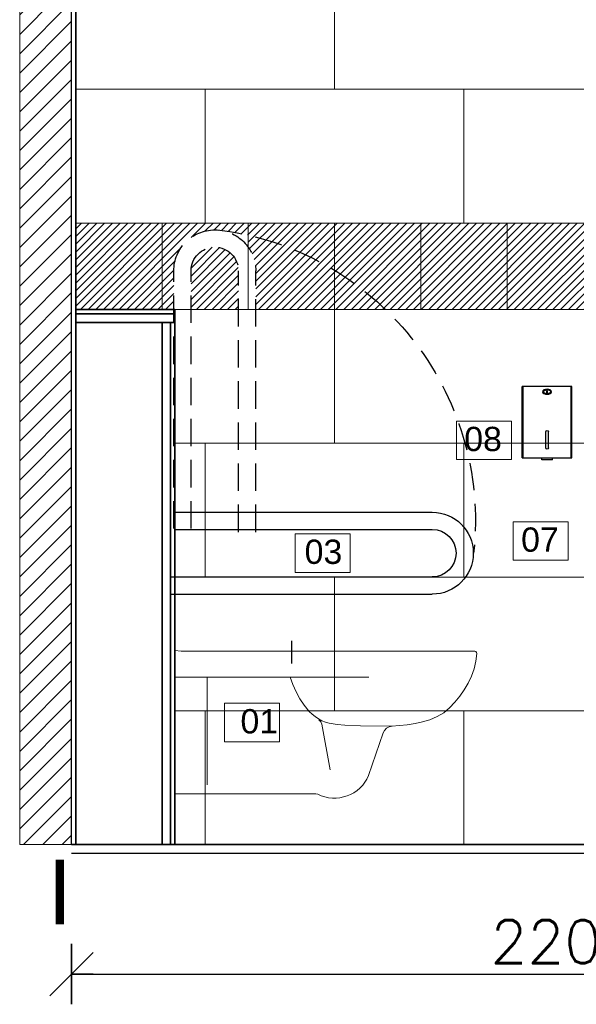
# Model space of a CAD drawing. Header units: millimetres. Extents: x 15214 to 140083, y -437840 to -79279.
# Tile 18 of 64: x 36103 to 36232, y -198043 to -197814. Entities that reach past the tile are written whole.
import ezdxf

# ---------------------------------------------------------------- set-up
doc = ezdxf.new("R2010")
doc.units = ezdxf.units.MM
doc.linetypes.add('CACHE', pattern=[9.525, 6.35, -3.175])
doc.layers.get('0').update_dxf_attribs({"lineweight": 0})
for name, color, linetype in [('0-wypos-sanitarne', 1, 'Continuous'), ('AS_ opisy', 7, 'Continuous'), ('C-wypos-sanitarne', 1, 'Continuous')]:
    doc.layers.add(name, color=color, linetype=linetype)
for name, color, linetype, lineweight in [('0-ZABUDOWA GK-MDF', 54, 'Continuous', 35), ('0_LEGENDA', 253, 'Continuous', 13), ('1_POSADZKA PODZIAŁY', 151, 'Continuous', 0), ('1_PŁYTKI KOLOR', 7, 'Continuous', 0), ('A_wymiary', 7, 'Continuous', 5), ('Hatch', 4, 'Continuous', 5), ('Istn-sciany', 3, 'Continuous', 30), ('Sciany', 2, 'Continuous', 35), ('WYMIAROWANIE', 1, 'Continuous', 13)]:
    doc.layers.add(name, color=color, linetype=linetype, lineweight=lineweight)
doc.styles.add('ROMANS07', font='arial.ttf')
doc.styles.add('TXT', font='simplex.shx')
doc.dimstyles.new('DIM50', dxfattribs={"dimscale": 5, "dimtxt": 2, "dimasz": 1, "dimexe": 0, "dimexo": 0, "dimgap": 0.5, "dimtad": 1, "dimdec": 4, "dimrnd": 0.5, "dimdsep": 46, "dimtxsty": 'TXT', "dimblk": 'TICK1', "dimblk1": 'TICK1', "dimblk2": 'TICK1', "dimsah": 1, "dimcen": 0, "dimse1": 1, "dimse2": 1, "dimclrd": 1, "dimclre": 7, "dimclrt": 9, "dimadec": 0, "dimazin": 0, "dimtfac": 1, "dimtdec": 4, "dimtmove": 2, "dimatfit": 3, "dimldrblk": 'TICK1', "dimfxl": 1, "dimtolj": 1, "dimarcsym": 0})
pattern_1 = [(0, (0, 0), (0, 6.985), [5.08, -1.905]), (90, (0, 0), (-6.985, 4e-16), [5.08, -1.905])]

# ---------------------------------------------------------------- blocks, each defined once
blk = doc.blocks.new('TICK1')
at = {"color": 0}
for p, q in [((0, -1.4), (0, 1.4)), ((0, 0), (-1, 0))]:
    blk.add_line(p, q, dxfattribs=at)
at = {"color": 2}
blk.add_line((-1, -1), (1, 1), dxfattribs=at)
blk = doc.blocks.new('*D1458')
at = {"layer": 'DEFPOINTS', "color": 0, "transparency": 16777216}
for p in [(36114.9, -198005.57), (36334.9, -198005.57), (36334.9, -198035.57)]:
    blk.add_point(p, dxfattribs=at)
at = {"layer": 'Sciany', "color": 1, "lineweight": -2, "transparency": 16777216}
blk.add_line((36119.9, -198035.57), (36329.9, -198035.57), dxfattribs=at)
at = {"layer": 'Sciany', "color": 1, "lineweight": -2, "transparency": 16777216, "xscale": 5, "yscale": 5, "zscale": 5, "rotation": 180}
blk.add_blockref('TICK1', (36114.9, -198035.57), dxfattribs=at)
at = {"layer": 'Sciany', "color": 1, "lineweight": -2, "transparency": 16777216, "xscale": 5, "yscale": 5, "zscale": 5}
blk.add_blockref('TICK1', (36334.9, -198035.57), dxfattribs=at)
at = {"layer": 'Sciany', "color": 9, "transparency": 16777216, "insert": (36224.9, -198028.07), "char_height": 10, "attachment_point": 5, "style": 'TXT'}
blk.add_mtext('\\A1;220', dxfattribs=at)
blk = doc.blocks.new('A$C36bd8cf4')
at = {"layer": '1_POSADZKA PODZIAŁY'}
h = blk.add_hatch(dxfattribs=at)
h.set_pattern_fill('ANGLE', color=256)
h.set_pattern_definition(pattern_1)
h.paths.add_polyline_path([(0.4829, -0.1913), (0.486, -0.1853), (0.4909, -0.1804), (0.4969, -0.1769), (0.5035, -0.1752), (0.4304, -0.1748), (0.3941, -0.1734), (0.3759, -0.1717), (0.3577, -0.1685), (0.349, -0.1661), (0.3406, -0.1629), (0.3325, -0.1584), (0.3252, -0.1535), (0.3178, -0.1475), (0.3115, -0.1413), (0.3, -0.1269), (0.2899, -0.1119), (0.2811, -0.0958), (0.2734, -0.0794), (0.2675, -0.0622), (0, -0.0622), (0, -0.3322), (0.3269, -0.3322), (0.3311, -0.3332), (0.3392, -0.3367), (0.3476, -0.3395), (0.3563, -0.3413), (0.365, -0.342), (0.3738, -0.342), (0.3825, -0.3413), (0.3909, -0.3395), (0.3993, -0.3371), (0.4073, -0.3339), (0.415, -0.3297), (0.4224, -0.3248), (0.429, -0.3189), (0.4353, -0.3126), (0.4406, -0.3056), (0.4451, -0.2982), (0.4486, -0.2902)])
h.paths.add_polyline_path([(0.6706, -0.0913), (0.6797, -0.0759), (0.6874, -0.0598), (0.6934, -0.0427), (0.6976, -0.0252), (0.7, -0.0073), (0.6993, -0.0049), (0.6976, -0.0028), (0.6951, -0.0021), (0.0297, -0.0021), (0.0147, -0.0017), (0, 0), (0, -0.0622), (0.2675, -0.0622), (0.2734, -0.0794), (0.2811, -0.0958), (0.2899, -0.1119), (0.3, -0.1269), (0.3115, -0.1413), (0.3178, -0.1475), (0.3252, -0.1535), (0.3325, -0.1584), (0.3406, -0.1629), (0.349, -0.1661), (0.3577, -0.1685), (0.3759, -0.1717), (0.3941, -0.1734), (0.4304, -0.1748), (0.5031, -0.1752), (0.5388, -0.1724), (0.5566, -0.1696), (0.5741, -0.1657), (0.5913, -0.1608), (0.6077, -0.1535), (0.6231, -0.1444), (0.6367, -0.1332), (0.6489, -0.1199), (0.6605, -0.1063)])
h = blk.add_hatch(dxfattribs=at)
h.set_pattern_fill('ANGLE', color=256)
h.set_pattern_definition(pattern_1)
h.paths.add_polyline_path([(0.6797, -0.0759), (0.6874, -0.0598), (0.6934, -0.0427), (0.6976, -0.0252), (0.7, -0.0073), (0.6993, -0.0049), (0.6976, -0.0028), (0.6951, -0.0021), (0.0297, -0.0021), (0.0147, -0.0017), (0, 0), (0, -0.0622), (0.2675, -0.0622), (0.2734, -0.0794), (0.2811, -0.0958), (0.2899, -0.1119), (0.3, -0.1269), (0.3115, -0.1413), (0.3178, -0.1475), (0.3252, -0.1535), (0.3325, -0.1584), (0.3406, -0.1629), (0.349, -0.1661), (0.3577, -0.1685), (0.3759, -0.1717), (0.3941, -0.1734), (0.4304, -0.1748), (0.5031, -0.1752), (0.5388, -0.1724), (0.5566, -0.1696), (0.5741, -0.1657), (0.5913, -0.1608), (0.6077, -0.1535), (0.6231, -0.1444), (0.6367, -0.1332), (0.6489, -0.1199), (0.6605, -0.1063), (0.6706, -0.0913)])
at = {"lineweight": 0}
for points in [[(0, -0.3322), (0, 0), (0.0147, -0.0017), (0.0297, -0.0021)], [(0.5031, -0.1752), (0.5388, -0.1724), (0.5566, -0.1696), (0.5741, -0.1657), (0.5913, -0.1608), (0.6077, -0.1535), (0.6231, -0.1444), (0.6367, -0.1332), (0.6489, -0.1199), (0.6605, -0.1063), (0.6706, -0.0913), (0.6797, -0.0759), (0.6874, -0.0598), (0.6934, -0.0427), (0.6976, -0.0252), (0.7, -0.0073), (0.6993, -0.0049), (0.6976, -0.0028), (0.6951, -0.0021), (0.0297, -0.0021)], [(0.4493, -0.0622), (0, -0.0622)], [(0.0748, -0.0622), (0.0748, -0.3112)], [(0.2675, -0.0622), (0.2734, -0.0794), (0.2811, -0.0958), (0.2899, -0.1119), (0.3, -0.1269), (0.3115, -0.1413), (0.3178, -0.1475), (0.3252, -0.1535), (0.3325, -0.1584), (0.3406, -0.1629), (0.349, -0.1661), (0.3577, -0.1685), (0.3759, -0.1717), (0.3941, -0.1734), (0.4304, -0.1748), (0.5031, -0.1752)], [(0.3336, -0.1605), (0.3381, -0.1654), (0.3409, -0.1713), (0.3601, -0.2769)], [(0.5035, -0.1752), (0.4969, -0.1769), (0.4909, -0.1804), (0.486, -0.1853), (0.4829, -0.1913), (0.4486, -0.2902)], [(0.3311, -0.3332), (0.3392, -0.3367), (0.3476, -0.3395), (0.3563, -0.3413), (0.365, -0.342), (0.3738, -0.342), (0.3825, -0.3413), (0.3909, -0.3395), (0.3993, -0.3371), (0.4073, -0.3339), (0.415, -0.3297), (0.4224, -0.3248), (0.429, -0.3189), (0.4353, -0.3126), (0.4406, -0.3056), (0.4451, -0.2982), (0.4486, -0.2902)], [(0, -0.3322), (0.3266, -0.3322)], [(0.3269, -0.3322), (0.3311, -0.3332)]]:
    blk.add_lwpolyline(points, dxfattribs=at)
at = {"layer": 'DEFPOINTS'}
blk.add_lwpolyline([(0.2699, 0.022), (0.2699, -0.0304)], dxfattribs=at)
blk = doc.blocks.new('Z$W@#16046')
at = {"layer": 'C-wypos-sanitarne', "linetype": 'CACHE'}
for points in [[(50.93, 14.4), (50.93, 74.9)], [(54.93, 14.4), (54.93, 74.9)], [(65.93, 15.23), (65.93, 74.9)], [(69.93, 15.23), (69.93, 74.9)]]:
    blk.add_lwpolyline(points, dxfattribs=at)
at = {"layer": 'C-wypos-sanitarne'}
for points in [[(69.67, 19), (10, 19)], [(69.67, 15), (10, 15)], [(70.5, 4), (10, 4)], [(70.5, 0), (10, 0)]]:
    blk.add_lwpolyline(points, dxfattribs=at)
at = {"layer": 'C-wypos-sanitarne', "linetype": 'CACHE'}
for centre, radius, start, end in [((67.91, 16.99), 67.91, 96.328, 186.328), ((60.43, 74.9), 9.5, 0, 180), ((60.43, 74.9), 5.5, 0, 180)]:
    blk.add_arc(centre, radius, start, end, dxfattribs=at)
at = {"layer": 'C-wypos-sanitarne'}
for radius in [9.5, 5.5]:
    blk.add_arc((10, 9.5), radius, 90, 270, dxfattribs=at)
blk = doc.blocks.new('ASM101-FRONT')
for p, q in [((943.7, 266.3), (943.7, 431.3)), ((943.7, 431.3), (1058.9, 431.3)), ((945.7, 266.3), (945.7, 431.3)), ((1056.9, 266.3), (1056.9, 431.3)), ((1058.9, 266.3), (1058.9, 431.3)), ((998.3, 289.3), (998.3, 326.3)), ((1004.3, 289.3), (1004.3, 326.3)), ((1058.9, 266.3), (943.7, 266.3)), ((988.8, 261.5), (988.8, 266.3)), ((988.8, 261.5), (1013.8, 261.5)), ((1013.8, 261.5), (1013.8, 266.3))]:
    blk.add_line(p, q)
blk.add_lwpolyline([(1000.1, 420.9), (1002.6, 420.9), (1002.6, 416.8), (1000.1, 416.8)], close=True)
for centre, start, end in [((1001.3, 326.3), 0, 180), ((1001.3, 289.3), 180, 0)]:
    blk.add_arc(centre, 3, start, end)
blk.add_ellipse((1001.3, 419.3), major_axis=(-10.5, 0), ratio=0.571429)
for points, knots in [([(991.8, 419.3), (991.8, 418.9), (991.9, 418.6), (992.2, 417.8), (992.5, 417.5), (993.1, 416.7), (993.6, 416.4), (994.6, 415.7), (995.2, 415.4), (997, 414.8), (998.1, 414.5), (1000.6, 414.2), (1001.9, 414.2), (1004.4, 414.5), (1005.6, 414.8), (1007.7, 415.6), (1008.6, 416), (1009.7, 417), (1010.1, 417.4), (1010.6, 418.2), (1010.7, 418.6), (1010.8, 419.4), (1010.8, 419.8), (1010.5, 420.6), (1010.2, 421), (1009.5, 421.8), (1009, 422.2), (1007.9, 422.9), (1007.2, 423.2), (1005.6, 423.7), (1004.8, 423.9), (1002.7, 424.3), (1001.3, 424.3), (998.7, 424.1), (997.5, 423.9), (995.2, 423.1), (994.3, 422.7), (993, 421.7), (992.6, 421.3), (992.1, 420.5), (991.9, 420.1), (991.8, 419.5), (991.8, 419.4), (991.8, 419.3)], [0, 0, 0, 0, 0.24826, 0.24826, 0.496519, 0.496519, 0.744779, 0.744779, 0.993039, 0.993039, 1.375947, 1.375947, 1.758855, 1.758855, 2.141763, 2.141763, 2.524671, 2.524671, 2.798801, 2.798801, 3.072931, 3.072931, 3.347061, 3.347061, 3.621191, 3.621191, 3.895321, 3.895321, 4.169452, 4.169452, 4.443582, 4.443582, 4.841074, 4.841074, 5.238567, 5.238567, 5.63606, 5.63606, 5.913449, 5.913449, 6.190838, 6.190838, 6.283185, 6.283185, 6.283185, 6.283185]), ([(992.8, 419.3), (992.8, 419.1), (992.8, 419), (992.9, 418.7), (993, 418.5), (993.3, 418.1), (993.4, 417.9), (994, 417.3), (994.5, 417), (995.6, 416.4), (996.3, 416.1), (997.8, 415.6), (998.7, 415.5), (1000.6, 415.3), (1001.8, 415.2), (1003.9, 415.5), (1004.9, 415.6), (1006.6, 416.2), (1007.4, 416.5), (1008.5, 417.2), (1008.9, 417.6), (1009.4, 418.2), (1009.6, 418.4), (1009.8, 418.9), (1009.8, 419.1), (1009.8, 419.4), (1009.8, 419.5), (1009.7, 419.8), (1009.7, 419.9), (1009.5, 420.2), (1009.4, 420.4), (1009, 420.9), (1008.5, 421.3), (1007.5, 422), (1006.8, 422.3), (1005.3, 422.8), (1004.5, 423), (1002.5, 423.3), (1001.4, 423.3), (999.2, 423.2), (998.2, 423), (996.4, 422.5), (995.5, 422.2), (994.3, 421.5), (993.9, 421.2), (993.3, 420.6), (993.1, 420.3), (992.9, 419.8), (992.8, 419.6), (992.8, 419.4), (992.8, 419.3), (992.8, 419.3)], [0, 0, 0, 0, 0.177646, 0.177646, 0.355292, 0.355292, 0.532939, 0.532939, 0.814738, 0.814738, 1.096538, 1.096538, 1.378338, 1.378338, 1.739104, 1.739104, 2.06913, 2.06913, 2.399157, 2.399157, 2.673843, 2.673843, 2.90015, 2.90015, 3.126457, 3.126457, 3.28067, 3.28067, 3.434884, 3.434884, 3.589098, 3.589098, 3.88111, 3.88111, 4.173123, 4.173123, 4.465135, 4.465135, 4.824452, 4.824452, 5.16054, 5.16054, 5.496627, 5.496627, 5.767671, 5.767671, 5.995248, 5.995248, 6.222825, 6.222825, 6.283185, 6.283185, 6.283185, 6.283185])]:
    blk.add_open_spline(points, degree=3, knots=knots)

msp = doc.modelspace()

# ---------------------------------------------------------------- hatches: boundary and pattern name
at = {"layer": '1_PŁYTKI KOLOR', "true_color": 0x83c991}
h = msp.add_hatch(dxfattribs=at)
h.set_pattern_fill('ANSI31', color=113, scale=0.4)
h.paths.add_polyline_path([(36135.89886, -197861.56612), (36115.89886, -197861.56612), (36115.89886, -197881.56612), (36135.89886, -197881.56612)])
h.paths.add_polyline_path([(36149.35842, -197863.20451, -0.024475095), (36155.89886, -197864.37764), (36155.89886, -197861.56612), (36135.89886, -197861.56612), (36135.89886, -197881.56612), (36138.63848, -197881.56612), (36138.63848, -197872.64312, -0.453000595)])
h.paths.add_polyline_path([(36142.63848, -197872.64312), (36142.63848, -197881.56612), (36153.63848, -197881.56612), (36153.63848, -197872.64312, 1)], flags=17)
h.paths.add_polyline_path([(36175.89886, -197872.50623, 0.079979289), (36155.89886, -197864.37764), (36155.89886, -197867.16348, -0.154924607), (36157.63848, -197872.64312), (36157.63848, -197881.56612), (36175.89886, -197881.56612)])
h.paths.add_polyline_path([(36175.89886, -197861.56612), (36155.89886, -197861.56612), (36155.89886, -197864.37764, -0.079979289), (36175.89886, -197872.50623)])
h.paths.add_polyline_path([(36195.89886, -197861.56612), (36175.89886, -197861.56612), (36175.89886, -197872.50623, -0.054890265), (36187.68573, -197881.56612), (36195.89886, -197881.56612)])
h.paths.add_polyline_path([(36175.89886, -197872.50623), (36175.89886, -197881.56612), (36187.68573, -197881.56612, 0.054890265)], flags=17)
h.paths.add_polyline_path([(36333.89886, -197861.56612), (36195.89886, -197861.56612), (36195.89886, -197881.56612), (36333.89886, -197881.56612)])
at = {"layer": 'Hatch'}
h = msp.add_hatch(dxfattribs=at)
h.set_pattern_fill('ANSI31', color=256)
h.set_pattern_definition([(45, (-23963.6685, -3365.9778), (-2.24506403, 2.24506403), [])])
h.paths.add_polyline_path([(36102.89886, -198005.56612), (36114.89886, -198005.56612), (36114.89886, -197729.56612), (36102.89886, -197729.56612)])

# ---------------------------------------------------------------- linework, layer by layer
at = {"layer": '0-ZABUDOWA GK-MDF'}
for points in [[(36138.89886, -197882.56612), (36115.89886, -197882.56612)], [(36138.89886, -197884.56612), (36115.89886, -197884.56612)], [(36135.89886, -198005.56612), (36135.89886, -197884.56612)], [(36137.89886, -198005.56612), (36137.89886, -197884.56612)]]:
    msp.add_lwpolyline(points, dxfattribs=at)
at = {"layer": '0_LEGENDA', "color": 7}
for points in [[(36204.16978, -197907.43462), (36216.91948, -197907.43462), (36216.91948, -197916.3609), (36204.16978, -197916.3609)], [(36217.3578, -197930.7508), (36230.1075, -197930.7508), (36230.1075, -197939.67708), (36217.3578, -197939.67708)], [(36179.5032, -197933.57026), (36166.75349, -197933.57026), (36166.75349, -197942.49653), (36179.5032, -197942.49653)], [(36163.14864, -197972.79535), (36150.39894, -197972.79535), (36150.39894, -197981.72162), (36163.14864, -197981.72162)]]:
    msp.add_lwpolyline(points, dxfattribs=at)
for points in [[(36204.16978, -197916.3609), (36216.91948, -197916.3609), (36216.91948, -197907.43462), (36204.16978, -197907.43462)], [(36217.3578, -197939.67708), (36230.1075, -197939.67708), (36230.1075, -197930.7508), (36217.3578, -197930.7508)], [(36179.5032, -197942.49653), (36166.75349, -197942.49653), (36166.75349, -197933.57026), (36179.5032, -197933.57026)], [(36163.14864, -197981.72162), (36150.39894, -197981.72162), (36150.39894, -197972.79535), (36163.14864, -197972.79535)]]:
    msp.add_lwpolyline(points, close=True, dxfattribs=at)
at = {"layer": '1_POSADZKA PODZIAŁY', "linetype": 'Continuous'}
msp.add_lwpolyline([(36115.89886, -197768.56612), (36333.89886, -197768.56612), (36333.89886, -198005.56612), (36115.89886, -198005.56612)], close=True, dxfattribs=at)
for points in [[(36175.89886, -197830.56612), (36175.89886, -197799.56612)], [(36115.89886, -197830.56612), (36333.89886, -197830.56612)], [(36145.89886, -197861.56612), (36145.89886, -197830.56612)], [(36205.89886, -197861.56612), (36205.89886, -197830.56612)], [(36115.89886, -197861.56612), (36333.89886, -197861.56612)], [(36135.89886, -197881.56612), (36135.89886, -197861.56612)], [(36155.89886, -197881.56612), (36155.89886, -197861.56612)], [(36175.89886, -197881.56612), (36175.89886, -197861.56612)], [(36195.89886, -197881.56612), (36195.89886, -197861.56612)], [(36215.89886, -197881.56612), (36215.89886, -197861.56612)], [(36115.89886, -197881.56612), (36333.89886, -197881.56612)], [(36175.89886, -197912.56612), (36175.89886, -197881.56612)], [(36138.89886, -197912.56612), (36333.89886, -197912.56612)], [(36145.89886, -197943.56612), (36145.89886, -197912.56612)], [(36205.89886, -197943.56612), (36205.89886, -197912.56612)], [(36138.89886, -197943.56612), (36333.89886, -197943.56612)], [(36175.89886, -197974.56612), (36175.89886, -197943.56612)], [(36138.89886, -197974.56612), (36333.89886, -197974.56612)], [(36145.89886, -198005.56612), (36145.89886, -197974.56612)], [(36205.89886, -198005.56612), (36205.89886, -197974.56612)]]:
    msp.add_lwpolyline(points, dxfattribs=at)
at = {"layer": 'A_wymiary'}
for points in [[(36115.89886, -197881.56612), (36115.89886, -197861.56612)], [(36115.89886, -197974.56612), (36115.89886, -197943.56612)]]:
    msp.add_lwpolyline(points, dxfattribs=at)
at = {"layer": 'Istn-sciany'}
for points in [[(36114.89886, -198005.56612), (36114.89886, -197728.56612)], [(36114.89886, -198007.56612), (36334.89886, -198007.56612)]]:
    msp.add_lwpolyline(points, dxfattribs=at)
at = {"layer": 'Sciany'}
for points in [[(36115.89886, -198005.56612), (36115.89886, -197728.56612)], [(36138.89886, -197881.56612), (36115.89886, -197881.56612)], [(36138.89886, -198005.56612), (36138.89886, -197881.56612)], [(36114.89886, -198005.56612), (36334.89886, -198005.56612)]]:
    msp.add_lwpolyline(points, dxfattribs=at)
at = {"layer": 'WYMIAROWANIE'}
msp.add_lwpolyline([(36102.89886, -198005.56612), (36114.89886, -198005.56612), (36114.89886, -197728.56612), (36102.89886, -197728.56612)], close=True, dxfattribs=at)

# ---------------------------------------------------------------- block references
at = {"layer": '0-wypos-sanitarne', "xscale": 100, "yscale": 100, "zscale": 100}
msp.add_blockref('A$C36bd8cf4', (36138.89886, -197960.56612), dxfattribs=at)
at = {"layer": 'C-wypos-sanitarne', "xscale": -0.1000000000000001, "yscale": 0.1000000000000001, "zscale": 0.1}
msp.add_blockref('ASM101-FRONT', (36325.31884, -197942.56675), dxfattribs=at)
at = {"layer": 'DEFPOINTS', "color": 120, "lineweight": -3, "xscale": -1}
msp.add_blockref('Z$W@#16046', (36208.56693, -197947.54373), dxfattribs=at)

# ---------------------------------------------------------------- texts
at = {"layer": '0_LEGENDA', "color": 7, "char_height": 7.5, "width": 10.9940302, "style": 'ROMANS07'}
for s, insert, attachment_point in [('{\\fArial|b0|i0|c162|p34;\\H0.75x;0\\fArial|b0|i0|c238|p34;8}', (36214.70779, -197908.76717), 3), ('{\\fArial|b0|i0|c162|p34;\\H0.75x;0\\fArial|b0|i0|c238|p34;7}', (36227.89581, -197932.08334), 3), ('{\\fArial|b0|i0|c162|p34;\\H0.75x;03}', (36168.96518, -197934.9028), 1), ('{\\fArial|b0|i0|c162|p34;\\H0.75x;01', (36154.08631, -197974.17401), 1)]:
    msp.add_mtext(s, dxfattribs=dict(at, insert=insert, attachment_point=attachment_point))
at = {"layer": 'AS_ opisy', "insert": (36109.27382, -198009.07414), "char_height": 15, "attachment_point": 1, "style": 'TXT'}
msp.add_mtext_dynamic_manual_height_columns('{\\fArial|b0|i0|c238|p34;I}', width=15, gutter_width=75, heights=[15], dxfattribs=at)

# ---------------------------------------------------------------- dimensions: what is measured, and where the dimension line sits
at = {"layer": 'Sciany'}
dim = msp.add_linear_dim(base=(36334.89886, -198035.56612), p1=(36114.89886, -198005.56612), p2=(36334.89886, -198005.56612), dimstyle='DIM50', override={"dimfxl": 0}, dxfattribs=at)
dim.commit()
dim.dimension.update_dxf_attribs({"geometry": '*D1458', "text_midpoint": (36224.89886, -198028.06612)})

doc.saveas('drawing.dxf')
